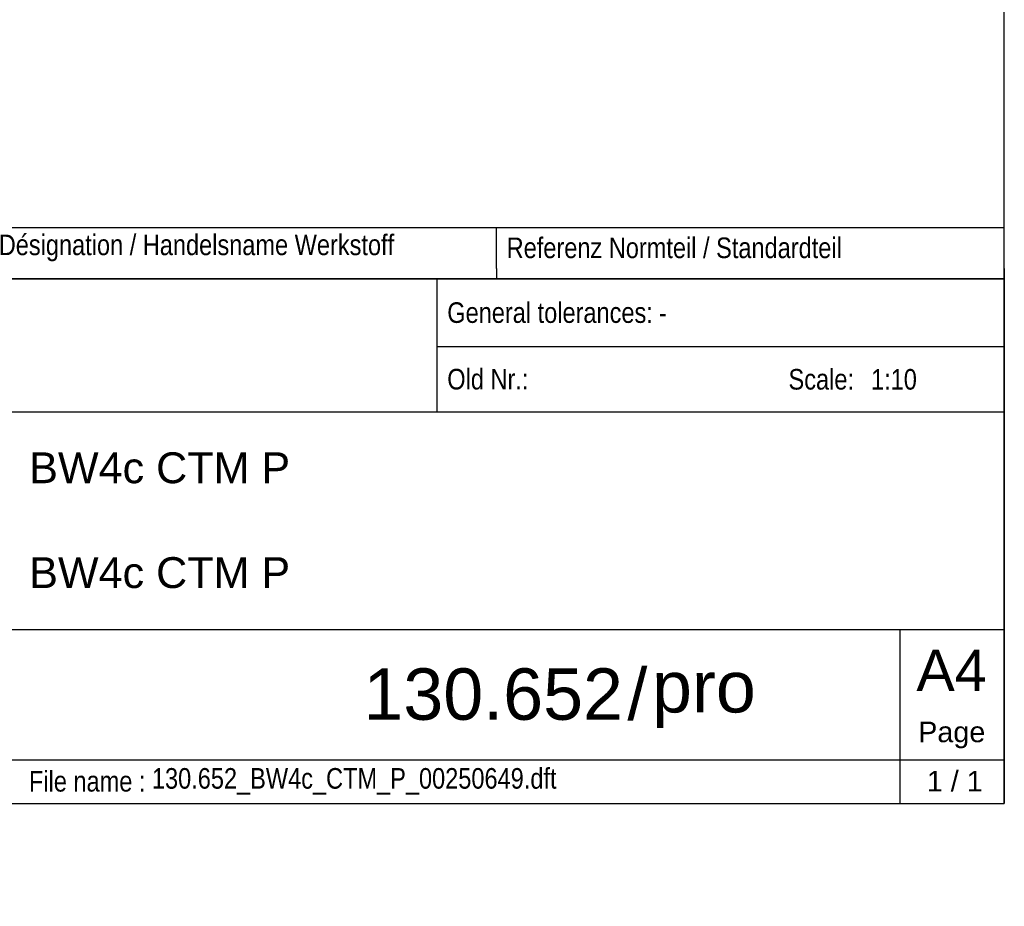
# Model space of a CAD drawing. Header units: millimetres. Extents: x 0 to 287, y 0 to 200.
# Tile 26 of 47: x 191 to 287, y 0 to 86. Entities that reach past the tile are written whole.
import ezdxf
from ezdxf import colors
from ezdxf.entities.mleader import LeaderData, LeaderLine
from ezdxf.math import Vec2, Vec3

# ---------------------------------------------------------------- set-up
doc = ezdxf.new("R2010")
doc.units = ezdxf.units.MM
for name, color, linetype in [('Cartouche', 7, 'Continuous'), ('Défaut', 7, 'Continuous'), ('EBENE_1', 7, 'Continuous'), ('Format', 7, 'Continuous'), ('Marges', 7, 'Continuous')]:
    doc.layers.add(name, color=color, linetype=linetype)

# ---------------------------------------------------------------- blocks, each defined once
blk = doc.blocks.new('_DOT')
at = {"color": 0, "linetype": 'ByBlock', "lineweight": -2}
blk.add_line((-0.5, 0), (-1, 0), dxfattribs=at)
at = {"color": 0, "linetype": 'ByBlock', "const_width": 0.5}
blk.add_lwpolyline([(-0.25, 0, 1), (0.25, 0, 1)], format="xyb", close=True, dxfattribs=at)

msp = doc.modelspace()

# ---------------------------------------------------------------- linework, layer by layer
at = {"layer": 'Cartouche', "color": 7, "linetype": 'Continuous'}
for p, q in [((287.0057, 60.9923), (97.0057, 60.9923)), ((231.8277, 60.9922), (231.8277, 48.07)), ((231.8277, 54.4022), (287.0056, 54.4022)), ((153.4656, 48.07), (287.0056, 48.07)), ((150.4656, 26.92), (287.0056, 26.92)), ((276.8457, 26.92), (276.8455, 10)), ((174.3656, 14.23), (287.0056, 14.23))]:
    msp.add_line(p, q, dxfattribs=at)
at = {"layer": 'Défaut', "color": 7, "linetype": 'Continuous'}
for p, q in [((97.0056, 65.9923), (287.0056, 65.9923)), ((237.6056, 61.9923), (237.6056, 65.9923)), ((287.0056, 61.9923), (287.0056, 65.9923)), ((237.6056, 61.9923), (237.6056, 60.9923)), ((287.0056, 61.9923), (287.0056, 60.9923)), ((97.0056, 60.9923), (287.0056, 60.9923)), ((97.0056, 60.9923), (287.0056, 60.9923)), ((287.0056, 60.9922), (287.0056, 9.9915)), ((97.0056, 9.9915), (287.0056, 9.9915))]:
    msp.add_line(p, q, dxfattribs=at)
at = {"layer": 'EBENE_1', "color": 7, "linetype": 'Continuous'}
for p, q in [((97.0056, 65.9923), (287.0056, 65.9923)), ((237.6056, 65.9923), (237.6056, 65.9923)), ((287.0056, 65.9923), (287.0056, 65.9923))]:
    msp.add_line(p, q, dxfattribs=at)
at = {"layer": 'Marges', "color": 7, "linetype": 'Continuous'}
for p, q in [((287, 10), (287, 200)), ((10, 10), (287, 10))]:
    msp.add_line(p, q, dxfattribs=at)

# ---------------------------------------------------------------- texts
at = {"layer": 'Cartouche', "char_height": 2}
for s, insert, width, attachment_point in [('{\\fArial Narrow|b0||i0||c0|p34;\\C7;\\H2.;\\W1.;General tolerances:}', (232.8277, 57.6935), 29.58847, 4), ('{\\fArial Narrow|b0||i0||c0|p34;\\C7;\\H2.;\\W1.;-}', (253.4082, 57.6969), 32.774717, 4), ('{\\fArial Narrow|b0||i0||c0|p34;\\C7;\\H2.;\\W1.;Old Nr.:}', (232.8277, 51.2269), 13.043037, 4), ('{\\fArial Narrow|b0||i0||c0|p34;\\C7;\\H2.;\\W1.;Scale:}', (266.0177, 51.2128), 9.626832, 4), ('{\\fArial|b0||i0||c0|p34;\\C7;\\H2.;\\W1.;Page}', (281.8945, 16.6481), 9.662494, 5), ('{\\fArial Narrow|b0||i0||c0|p34;\\C7;\\H2.;\\W1.;File name :}', (192.1425, 12.1368), 19.97745, 4), ('{\\fArial Narrow|b0||i0||c0|p34;\\C7;\\H2.;\\W1.;130.652_BW4c_CTM_P_00250649.dft}', (204.1007, 12.1448), 71.671298, 4)]:
    msp.add_mtext(s, dxfattribs=dict(at, insert=insert, width=width, attachment_point=attachment_point))
at = {"layer": 'Défaut'}
for s, insert, char_height, width, attachment_point in [('{\\fArial Narrow|b0||i0||c0|p34;\\C7;\\H2.;\\W1.;Désignation / Handelsname Werkstoff}', (189.2056, 63.9923), 2, 47.4, 4), ('{\\fArial Narrow|b0||i0||c0|p34;\\C7;\\H2.;\\W1.;Referenz Normteil / Standardteil}', (238.6056, 63.9923), 2, 47.4, 4), ('{\\fArial Narrow|b0||i0||c0|p34;\\C7;\\H2.;\\W1.;1:10}', (274.0424, 51.208), 2, 11.732802, 4), ('{\\fArial|b0||i0||c0|p34;\\C7;\\H3.;\\W1.;BW4c CTM P}', (192.1684, 42.6027), 3, 93.809481, 4), ('{\\fArial|b0||i0||c0|p34;\\C7;\\H3.;\\W1.;BW4c CTM P}', (192.1684, 32.4144), 3, 93.809481, 4), ('{\\fArial|b0||i0||c0|p34;\\C7;\\H5.;\\W1.;130.652}', (249.9159, 20.5922), 5, 57.728847, 6), ('{\\fArial|b0||i0||c0|p34;\\C7;\\H5.;\\W1.;/}', (251.3214, 20.5914), 5, 2.696999, 5), ('{\\fArial|b0||i0||c0|p34;\\C7;\\H5.;\\W1.;pro}', (252.742, 20.5871), 5, 21.11407, 4)]:
    msp.add_mtext(s, dxfattribs=dict(at, insert=insert, char_height=char_height, width=width, attachment_point=attachment_point))
at = {"layer": 'Format', "insert": (281.8756, 22.938), "char_height": 4, "width": 9.790145, "attachment_point": 5}
msp.add_mtext('{\\fArial|b0||i0||c0|p34;\\C7;\\H4.;\\W1.;A4}', dxfattribs=at)

# ---------------------------------------------------------------- leaders
at = {"layer": 'Cartouche', "color": 7, "linetype": 'Continuous'}
ml = msp.add_multileader_mtext('Standard', dxfattribs=at)
ml.set_content('{\\pxsm0.9;\\fArial|b0||i0||c0|p34;\\W1.;1 / 1\\P}', color=256)
ml.set_leader_properties()
ml.set_arrow_properties(name='DOT')
ml.build(insert=Vec2(0, 0))
ml.multileader.update_dxf_attribs({"leader_type": 0, "dogleg_length": 0, "arrow_head_size": 2})
ctx = ml.context
ctx.base_point, ctx.char_height, ctx.arrow_head_size, ctx.landing_gap_size = Vec3(277.8746, 12.1471), 2, 2, 0.7
ctx.text_align_type = 1
notes = []
notes.append((ctx, [(0, (0, 0, 0), (0, 0), (1, 0), 1, [])]))
ctx.mtext.insert, ctx.mtext.alignment = Vec3(282.1826, 13.1641), 2
for ctx, leaders in notes:
    for number, flags, end, landing, length, lines in leaders:
        leader = LeaderData()
        leader.index, (leader.has_last_leader_line, leader.has_dogleg_vector, leader.attachment_direction) = number, flags
        leader.last_leader_point, leader.dogleg_vector, leader.dogleg_length = Vec3(end), Vec3(landing), length
        for number, points, colour, breaks in lines:
            line = LeaderLine()
            line.index, line.vertices, line.color, line.breaks = number, Vec3.list(points), colors.encode_raw_color(colour), breaks
            leader.lines.append(line)
        ctx.leaders.append(leader)

doc.saveas('drawing.dxf')
